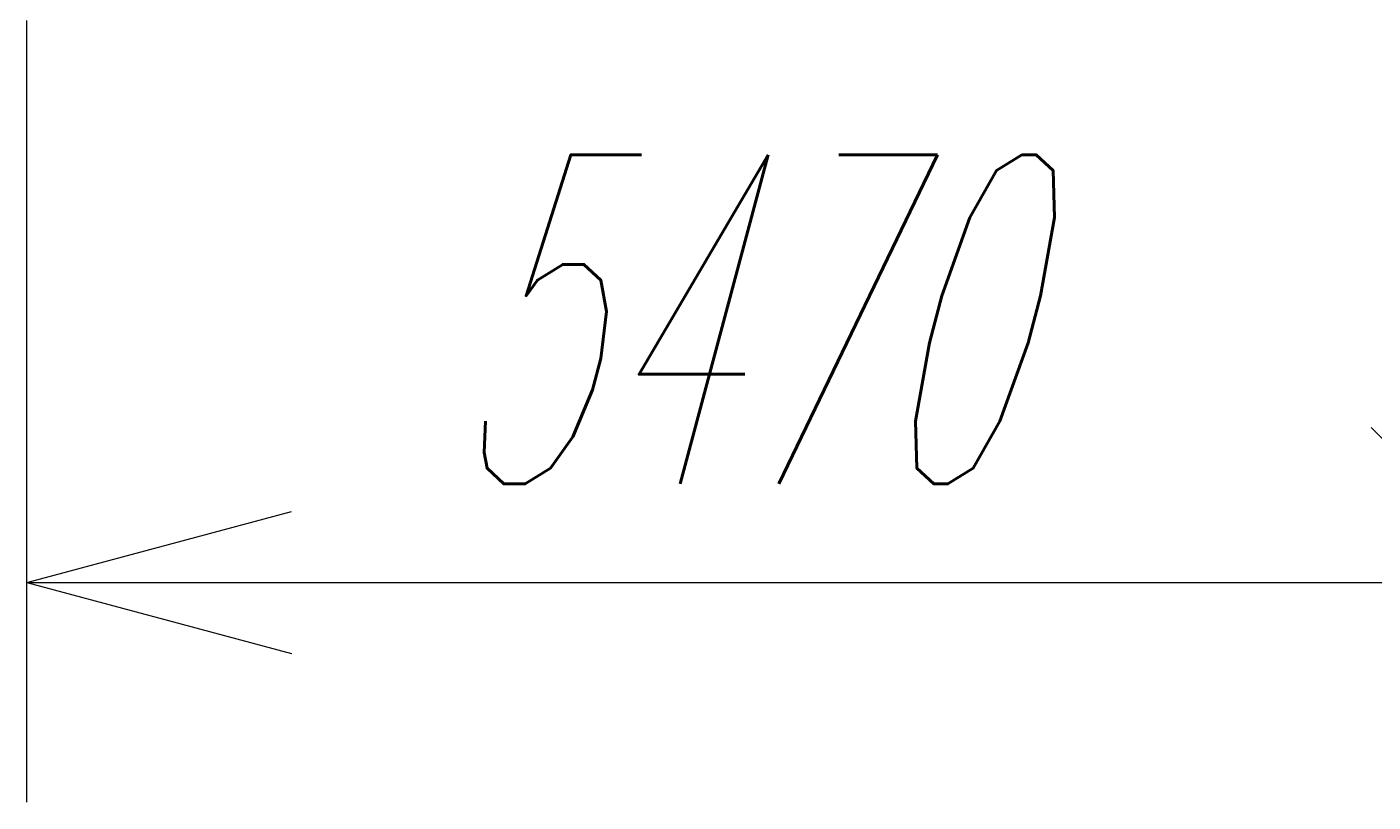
# Model space of a CAD drawing. Extents: x 8365 to 131642, y 1960 to 79602.
# Tile 4 of 121: x 14320 to 19232, y 5900 to 8726. Entities that reach past the tile are written whole.
import ezdxf
from ezdxf.enums import TextEntityAlignment as Align

# ---------------------------------------------------------------- set-up
doc = ezdxf.new("R2010")
doc.units = 0
doc.header["$LTSCALE"] = 100
doc.header["$MEASUREMENT"] = 0
doc.layers.add('1', color=7, linetype='Continuous')
doc.styles.get("Standard").update_dxf_attribs({"font": 'txt', "bigfont": 'bigfont'})
doc.dimstyles.get("Standard").update_dxf_attribs({"dimtxt": 0.18, "dimasz": 0.18, "dimexe": 0.18, "dimexo": 0.0625, "dimgap": 0.09, "dimtad": 0, "dimtih": 1, "dimtoh": 1, "dimdec": 4, "dimzin": 0, "dimdsep": 46, "dimtxsty": 'Standard', "dimcen": 0.09, "dimadec": 0, "dimazin": 0, "dimtfac": 1, "dimtdec": 4, "dimtofl": 0, "dimtmove": 0, "dimatfit": 0, "dimfxl": 1, "dimtolj": 1, "dimtzin": 0, "dimarcsym": 0})

# ---------------------------------------------------------------- blocks, each defined once
blk = doc.blocks.new('*D123')
at = {"layer": '1', "color": 7, "linetype": 'Continuous', "lineweight": 9}
for p, q in [((19790.4, 5900), (19790.4, 9669.9)), ((14320.3, 5900), (14320.3, 8749.9)), ((20356, 6134.3), (19224.7, 7265.7)), ((14320.3, 6700), (15286.3, 6958.8)), ((14320.3, 6700), (19790.4, 6700)), ((14320.3, 6700), (15286.3, 6441.2))]:
    blk.add_line(p, q, dxfattribs=at)
at = {"layer": '1', "color": 7, "linetype": 'Continuous', "lineweight": 9, "oblique": 15, "width": 0.5}
blk.add_text('5470', height=1200, dxfattribs=at).set_placement((15855.4, 6700), align=Align.BOTTOM_LEFT)

msp = doc.modelspace()

# ---------------------------------------------------------------- dimensions: what is measured, and where the dimension line sits
at = {"layer": '1', "color": 7, "linetype": 'Continuous', "lineweight": 9}
dim = msp.add_linear_dim(base=(14320.34694, 6700), p1=(14320.34694, 8749.8977), p2=(19790.35732, 9669.90197), text='5470', dimstyle='Standard', dxfattribs=at)
dim.commit()
dim.dimension.update_dxf_attribs({"geometry": '*D123', "text_midpoint": (17055.35213, 6700)})

doc.saveas('drawing.dxf')
